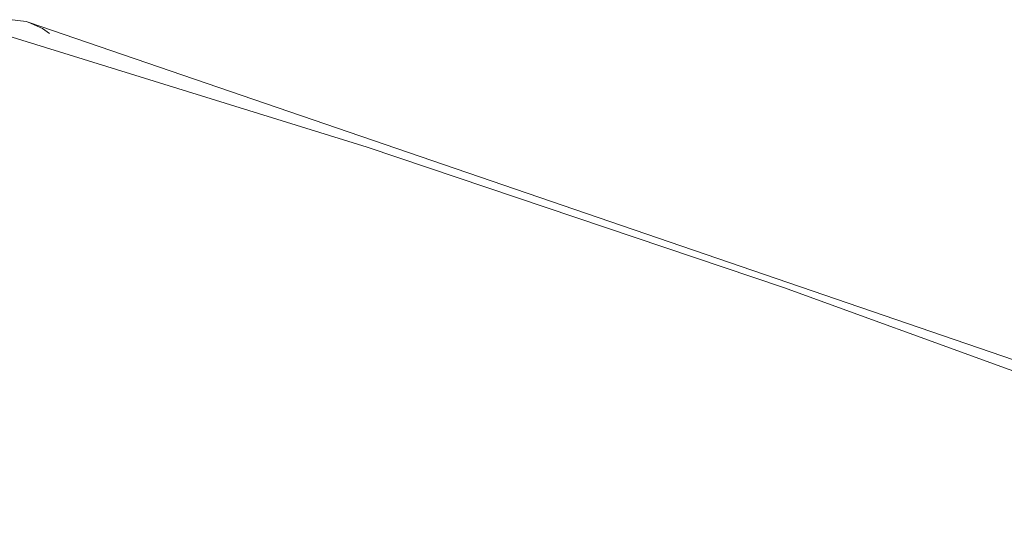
# Model space of a CAD drawing. Header units: millimetres. Extents: x 3925 to 5043, y -86 to 778.
# Tile 161 of 256: x 4613.72 to 4617.87, y 162.03 to 164.19. Entities that reach past the tile are written whole.
import ezdxf

# ---------------------------------------------------------------- set-up
doc = ezdxf.new("R2010")
doc.units = ezdxf.units.MM
doc.header["$LTSCALE"] = 46.255
doc.layers.add('H30K-TOP-COVDXF_CONTINUOUS_LINE', color=7, linetype='CONTINUOUS')

msp = doc.modelspace()

# ---------------------------------------------------------------- linework, layer by layer
at = {"layer": 'H30K-TOP-COVDXF_CONTINUOUS_LINE', "color": 7, "linetype": 'Continuous', "lineweight": 0}
for p, q in [((4613.7521, 164.1826), (4613.7425, 164.1852)), ((4619.7868, 162.1113), (4613.7521, 164.1826)), ((4613.8126, 164.155), (4613.7521, 164.1826)), ((4615.1816, 163.6535), (4613.5494, 164.16)), ((4613.8416, 164.1338), (4613.8126, 164.155))]:
    msp.add_line(p, q, dxfattribs=at)
for points in [[(4613.7425, 164.1852), (4613.6733, 164.1925), (4613.6082, 164.1823)], [(4640.1675, 154.939), (4638.8516, 155.3349), (4638.0746, 155.5689), (4637.2041, 155.8314), (4636.2452, 156.1217), (4635.1975, 156.4409), (4634.0463, 156.7957), (4632.7746, 157.1953), (4631.379, 157.6466), (4629.8746, 158.1523), (4628.2835, 158.7121), (4626.6183, 159.3264), (4624.8528, 160.0057), (4622.9326, 160.7661), (4620.8823, 161.5812), (4618.8441, 162.3678), (4616.9393, 163.0607), (4615.1816, 163.6535)]]:
    msp.add_lwpolyline(points, dxfattribs=at)

doc.saveas('drawing.dxf')
